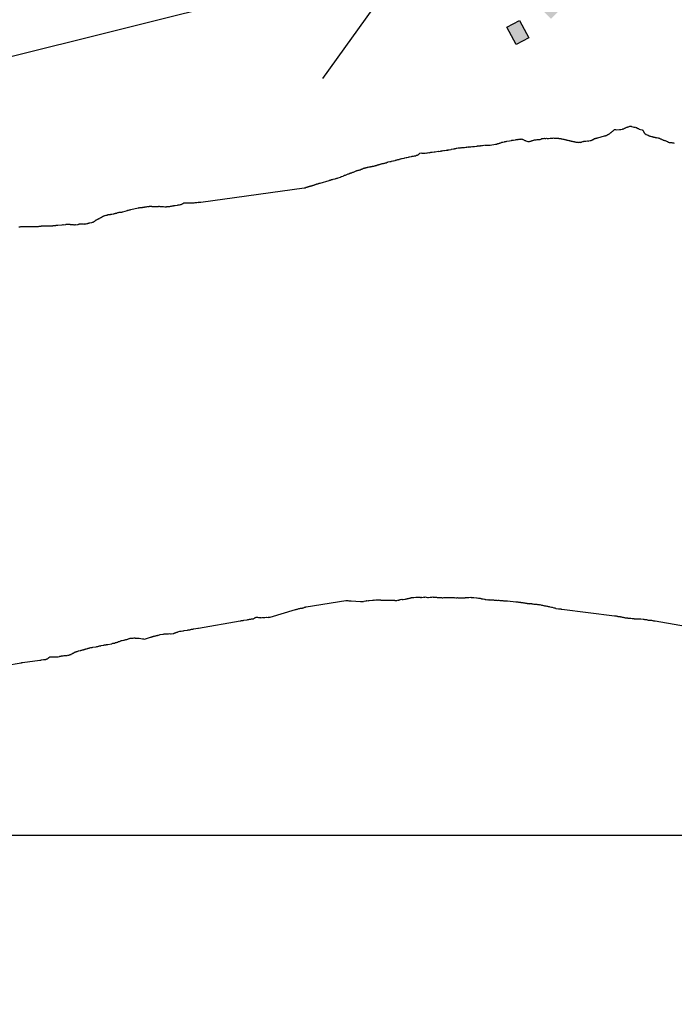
# Model space of a CAD drawing. Header units: feet. Extents: x 30669 to 99318, y 4696 to 26220.
# Tile 44 of 128: x 77687 to 79132, y 13453 to 15625. Entities that reach past the tile are written whole.
import ezdxf

# ---------------------------------------------------------------- set-up
doc = ezdxf.new("R2010")
doc.units = ezdxf.units.FT
doc.header["$LTSCALE"] = 600
doc.header["$MEASUREMENT"] = 0
doc.linetypes.add('DASHED', pattern=[0.75, 0.5, -0.25])
for name, color, linetype in [('ELB', 3, 'CONTINUOUS'), ('ELIST-H', 2, 'CONTINUOUS'), ('ELRGOV', 1, 'CONTINUOUS'), ('ELTWR', 2, 'CONTINUOUS'), ('ELYSU', 251, 'CONTINUOUS'), ('SSV', 4, 'CONTINUOUS')]:
    doc.layers.add(name, color=color, linetype=linetype)

msp = doc.modelspace()

# ---------------------------------------------------------------- hatches: boundary and pattern name
at = {"layer": 'ELIST-H'}
h = msp.add_hatch(color=256, dxfattribs=at)
h.paths.add_polyline_path([(83696.7, 17255.1), (83730.8, 17349.1), (83791.9, 17326.9), (83757.8, 17233)])
h.paths.add_polyline_path([(84073.6, 16863.4), (84151.3, 16833.1), (84167.6, 16875), (84175.8, 16871.7), (84179.8, 16881.9), (84172, 16884.9), (84185, 16918.1), (84168.1, 16924.7), (84162.4, 16910.2), (84130.1, 16922.8), (84133.3, 16931), (84127, 16933.5), (84124, 16925.9), (84095.7, 16937), (84090.7, 16924.3), (84101, 16920.3), (84090.3, 16892.7), (84085.7, 16894.5)])
h.paths.add_polyline_path([(83984.7, 16933.6), (83973.5, 16913.5), (83982.2, 16908.7), (83976.3, 16898), (83967.4, 16903), (83956.6, 16883.7), (83927.5, 16899.9), (83930.3, 16905), (83927.6, 16906.5), (83931.3, 16913.1), (83933.6, 16911.8), (83937.9, 16919.6), (83926, 16926.2), (83934.9, 16942.2), (83946.3, 16935.9), (83950.4, 16943.2), (83966.4, 16934.3), (83970.4, 16941.5)])
h.paths.add_polyline_path([(82949.1, 16852.7), (83028.9, 16763.1), (83054.8, 16786.2), (83077, 16761.2), (83051, 16738.1), (83082.2, 16703.1), (83051.8, 16676), (82991.6, 16743.7), (82981.6, 16734.8), (82968.9, 16749.1), (82978.9, 16758.1), (82918.7, 16825.6)])
h.paths.add_polyline_path([(82997.6, 16522.8), (83226.6, 16325.9), (83221.5, 16320), (83228.8, 16313.8), (83233.3, 16319.1), (83448.1, 16134.7), (83493.2, 16187.2), (83285.7, 16365.5), (83302.2, 16384.7), (83280, 16403.8), (83263.8, 16385), (83085.6, 16538.1), (83094.5, 16548.5), (83080.6, 16560.5), (83071.6, 16549.9), (83056.1, 16563.2), (83022.6, 16524.1), (83008.8, 16535.9)])
h.paths.add_polyline_path([(83294.6, 16547.1), (83298, 16565.1), (83313.6, 16562.2), (83310.2, 16544.1)])
h.paths.add_polyline_path([(83178, 16738.3), (83189.1, 16746.2), (83192.4, 16741.6), (83181.3, 16733.6)])
h.paths.add_polyline_path([(82077.7, 19506.8), (82137.4, 19565.6), (82144.7, 19558.1), (82085, 19499.4)])
h.paths.add_polyline_path([(75798.9, 16442.6), (75795.6, 16436.2), (75801.8, 16433.1), (75805, 16439.5)])
h.paths.add_polyline_path([(75980.8, 16375.2), (75976.9, 16369.8), (75983.2, 16365.2), (75987.2, 16370.6)])
h.paths.add_polyline_path([(75728.5, 16024.6), (75714.3, 16023.8), (75714.6, 16017.8), (75728.9, 16018.6)])
h.paths.add_polyline_path([(75609.6, 16163.4), (75618.8, 16158.7), (75615.2, 16151.8), (75606, 16156.5)])
h.paths.add_polyline_path([(75721.9, 16067.5), (75717.7, 16058.4), (75709.7, 16062.1), (75713.9, 16071.3)])
h.paths.add_polyline_path([(75819.9, 16164.1), (75815.6, 16155.6), (75823.9, 16151.4), (75828.2, 16160)])
h.paths.add_polyline_path([(75790.3, 16204.3), (75787.2, 16195.4), (75796.4, 16192.2), (75799.5, 16201.1)])
h.paths.add_polyline_path([(75798.5, 16386.8), (75793.3, 16378.4), (75785.9, 16382.9), (75791, 16391.3)])
h.paths.add_polyline_path([(75810.4, 16382.4), (75804.6, 16374.5), (75799.5, 16378.2), (75805.3, 16386.1)])
h.paths.add_polyline_path([(75919.7, 16317), (75915.4, 16309.9), (75923.4, 16305.2), (75927.6, 16312.3)])
h.paths.add_polyline_path([(75987.6, 16227.8), (75997.1, 16218.9), (75989.9, 16211.1), (75980.3, 16220)])
h.paths.add_polyline_path([(76004.9, 16396.1), (76000.7, 16387), (76009.5, 16382.9), (76013.8, 16392)])
h.paths.add_polyline_path([(75906.4, 16446.8), (75900, 16437.4), (75906.5, 16432.9), (75913, 16442.4)])
h.paths.add_polyline_path([(75843.4, 16468.1), (75839.1, 16459), (75846.2, 16455.7), (75850.4, 16464.8)])
h.paths.add_polyline_path([(75897.8, 16717.1), (75916.3, 16707), (75908.2, 16692.1), (75889.7, 16702.2)])
h.paths.add_polyline_path([(75971.6, 16646.5), (75994.2, 16635.4), (75985.3, 16617.5), (75962.8, 16628.6)])
h.paths.add_polyline_path([(75857, 16533.3), (75842, 16509.6), (75837.6, 16512.3), (75831.4, 16502.5), (75837.6, 16498.6), (75829.3, 16485.5), (75854.2, 16469.8), (75866.3, 16489), (75868.5, 16487.6), (75877.4, 16501.8), (75872.3, 16505), (75880.7, 16518.3)])
h.paths.add_polyline_path([(75909.8, 16415.5), (75932.3, 16404.9), (75931.1, 16402.4), (75944.3, 16396.2), (75945.2, 16398.2), (75958.9, 16391.8), (75971, 16417.4), (75953.8, 16425.5), (75956.8, 16431.9), (75941.5, 16439.2), (75939.1, 16434.2), (75922.3, 16442.1)])
h.paths.add_polyline_path([(76010.9, 16366.9), (76034, 16353.9), (76032.3, 16350.8), (76044.1, 16344.1), (76046.4, 16348.2), (76059.7, 16340.7), (76074.5, 16366.9), (76053.9, 16378.5), (76055.8, 16381.8), (76041.9, 16389.6), (76039.2, 16384.8), (76025.4, 16392.6)])
h.paths.add_polyline_path([(75855.1, 16334.1), (75880, 16320.2), (75878, 16316.4), (75886.2, 16311.8), (75888.7, 16316.3), (75903.5, 16308), (75918.2, 16334.4), (75900.8, 16344), (75903, 16348), (75886.5, 16357.2), (75883.5, 16351.8), (75869.3, 16359.7)])
h.paths.add_polyline_path([(75777.8, 16378.5), (75765, 16353.7), (75759.6, 16356.5), (75754.5, 16346.4), (75760.8, 16343.2), (75753.2, 16328.4), (75777.9, 16315.7), (75787.6, 16334.7), (75792, 16332.4), (75799, 16346), (75792.8, 16349.2), (75801.6, 16366.2)])
h.paths.add_polyline_path([(75828.1, 16135.2), (75850.8, 16123), (75848.8, 16119.2), (75858.5, 16113.9), (75861.3, 16119.1), (75875.2, 16111.7), (75888.1, 16135.7), (75870.1, 16145.4), (75872.4, 16149.6), (75856.9, 16157.9), (75854.3, 16153.1), (75841.4, 16160)])
h.paths.add_polyline_path([(75724, 16212.4), (75749.1, 16199.4), (75746.7, 16194.8), (75758.9, 16188.5), (75761.3, 16193.1), (75772.1, 16187.5), (75785, 16212.3), (75769.1, 16220.5), (75771.5, 16225.1), (75755.4, 16233.4), (75753.6, 16229.8), (75737.4, 16238.2)])
h.paths.add_polyline_path([(75651.1, 16088.2), (75676, 16074.8), (75673.9, 16070.9), (75682.6, 16066.2), (75684.7, 16070.3), (75700, 16062.1), (75713.6, 16087.4), (75694.9, 16097.4), (75697.2, 16101.7), (75682, 16109.8), (75679.2, 16104.5), (75664.2, 16112.6)])
h.paths.add_polyline_path([(75635, 16222.9), (75621.5, 16197.7), (75618, 16199.6), (75613.4, 16191.1), (75617.4, 16188.9), (75608.7, 16172.6), (75633.4, 16159.3), (75643.6, 16178.4), (75647.2, 16176.4), (75655.3, 16191.5), (75650.7, 16194), (75659.2, 16209.9)])
h.paths.add_polyline_path([(77272.8, 15234), (77220.5, 15230), (77221.1, 15221.8), (77187.2, 15219.2), (77186.5, 15228.7), (77186.1, 15228.6), (77184.7, 15246.7), (77133.1, 15242.7), (77129.4, 15289.3), (77154.6, 15291.3), (77155.5, 15280.8), (77160, 15281.2), (77159.2, 15291.9), (77186, 15294), (77186.7, 15285.1), (77209.4, 15286.9), (77208.7, 15295.8), (77236.5, 15298), (77237.8, 15281.8), (77241.5, 15282.1), (77240.1, 15299.5), (77267.5, 15301.7)])
h.paths.add_polyline_path([(77218.1, 15173.6), (77219.2, 15157.2), (77203.5, 15156.1), (77202.4, 15172.6)])
h.paths.add_polyline_path([(77181.8, 15217.9), (77168.5, 15216.5), (77169.6, 15206.8), (77182.9, 15208.2)])
h.paths.add_polyline_path([(77094.4, 15281.7), (77076.1, 15276.1), (77078, 15270), (77096.3, 15275.6)])
h.paths.add_polyline_path([(77132.5, 15336.8), (77119.4, 15334.2), (77121.2, 15324.7), (77134.3, 15327.3)])
h.paths.add_polyline_path([(77466.7, 15239.3), (77465.4, 15226.2), (77453.6, 15227.4), (77455, 15240.6)])
h.paths.add_polyline_path([(77487.8, 15244.8), (77486.9, 15230.9), (77498.2, 15230.1), (77499.2, 15244)])
h.paths.add_polyline_path([(78791, 15623.1), (78811.2, 15584.8), (78783, 15569.9), (78762.8, 15608.2)])
h.paths.add_polyline_path([(78850, 15678.8), (78881.4, 15648.4), (78860.5, 15626.8), (78829.1, 15657.2)])
h.paths.add_polyline_path([(80144.9, 15735.8), (80087.1, 15740.2), (80089.7, 15773.5), (80147.5, 15769.1)])
h.paths.add_polyline_path([(79289.3, 15704.8), (79230.1, 15705.4), (79230.4, 15738.2), (79289.6, 15737.6)])
h.paths.add_polyline_path([(79410.5, 15736.8), (79353.5, 15734.3), (79355, 15699.5), (79412, 15702)])
h.paths.add_polyline_path([(79471.9, 15707.3), (79528.9, 15709.8), (79527.4, 15744.1), (79470.4, 15741.6)])
h.paths.add_polyline_path([(80351.3, 15618.5), (80411.9, 15617.1), (80411, 15578.6), (80396.7, 15578.9), (80396.9, 15587.4), (80361.6, 15588.3), (80361.5, 15581), (80350.4, 15581.2)])
h.paths.add_polyline_path([(80473.9, 15707.9), (80520.2, 15711), (80519.6, 15721), (80534.1, 15722), (80531.9, 15754.4), (80519.6, 15753.6), (80519.9, 15749.2), (80472.7, 15746.1), (80472.2, 15753.3), (80457.2, 15752.3), (80459.3, 15721.5), (80472.9, 15722.5)])
h.paths.add_polyline_path([(80745, 15760.7), (80790.1, 15745), (80782.1, 15722.2), (80737.1, 15737.9)])
h.paths.add_polyline_path([(80870.4, 15169.4), (80885.3, 15158.3), (80880.9, 15152.3), (80865.9, 15163.4)])
h.paths.add_polyline_path([(80822, 15755.5), (80815.8, 15744.8), (80825.3, 15739.3), (80831.5, 15750.1)])
h.paths.add_polyline_path([(80961.3, 15725.9), (80976.6, 15722.9), (80973.6, 15707.6), (80958.3, 15710.6)])
h.paths.add_polyline_path([(80901.8, 15736.5), (80923.6, 15727.8), (80915.9, 15708.6), (80894.1, 15717.3)])
h.paths.add_polyline_path([(80817.9, 15736.7), (80860.3, 15722.8), (80851.8, 15697), (80809.4, 15710.9)])
h.paths.add_polyline_path([(80843.1, 15830.5), (80891.5, 15815), (80883.9, 15791.3), (80835.5, 15806.8)])
h.paths.add_polyline_path([(81768.4, 12300.8), (81759.8, 12283.9), (81776.4, 12275.5), (81784.9, 12292.4)])
h.paths.add_polyline_path([(81721.7, 12323.9), (81712.9, 12309.2), (81728.9, 12299.6), (81737.8, 12314.2)])
h.paths.add_polyline_path([(81681.3, 12423.5), (81675.5, 12406.9), (81689.7, 12401.9), (81695.5, 12418.5)])
h.paths.add_polyline_path([(81401.4, 12322.5), (81398.4, 12308.7), (81413.3, 12305.4), (81416.4, 12319.2)])
h.paths.add_polyline_path([(81364.9, 12331.2), (81363.8, 12318.5), (81376, 12317.4), (81377.2, 12330.1)])
h.paths.add_polyline_path([(81068.4, 12516.7), (81091.1, 12508.5), (81086.3, 12495.3), (81063.6, 12503.5)])
h.paths.add_polyline_path([(80859.5, 12562.8), (80853.1, 12551.8), (80862.1, 12546.6), (80868.5, 12557.6)])
h.paths.add_polyline_path([(80840.5, 12555), (80850.5, 12550.4), (80845.7, 12540.1), (80835.7, 12544.6)])
h.paths.add_polyline_path([(80786.8, 12623.8), (80826.7, 12608.6), (80818.9, 12588.2), (80779, 12603.3)])
h.paths.add_polyline_path([(82058.7, 12271), (82047.2, 12260.7), (82055.4, 12251.5), (82066.9, 12261.8)])
h.paths.add_polyline_path([(82110.8, 12249.3), (82099.8, 12243.2), (82103.7, 12236), (82114.8, 12242.1)])
h.paths.add_polyline_path([(87066.2, 14169.4), (87086.8, 14184), (87105.3, 14157.8), (87084.6, 14143.2)])
h.paths.add_polyline_path([(87057.9, 14246.9), (87083.4, 14210.8), (87058.8, 14193.1), (87033.2, 14229.5)])
h.paths.add_polyline_path([(87024.6, 14137.2), (87043.6, 14151.1), (87056.5, 14133.3), (87037.6, 14117.8)])
h.paths.add_polyline_path([(88106.7, 14854.9), (88156.6, 14822), (88137, 14792.2), (88087.1, 14825.1)])
h.paths.add_polyline_path([(87139.7, 14129.1), (87121.9, 14116.8), (87112.1, 14130.9), (87129.9, 14143.3)])
h.paths.add_polyline_path([(89580.6, 14220.3), (89507, 14197.1), (89513.7, 14176.1), (89587.2, 14199.2)])
h.paths.add_polyline_path([(89044.6, 14633.8), (89029.2, 14582.3), (88996.9, 14588.9), (89012.7, 14645.3)])
h.paths.add_polyline_path([(89171.9, 14659.1), (89219.4, 14624.6), (89197.3, 14595.9), (89150, 14630.7)])
h.paths.add_polyline_path([(87876.2, 15218.6), (87801.8, 15213.5), (87802.2, 15226.5), (87877, 15233.2)])
h.paths.add_polyline_path([(87009.6, 14152.5), (87035.8, 14170.7), (87042.5, 14161.1), (87016.3, 14142.9)])
h.paths.add_polyline_path([(89590.1, 14119.7), (89604.3, 14140.6), (89623.3, 14127.8), (89617.4, 14119.1), (89615.2, 14120.5), (89607, 14108.3)])
h.paths.add_polyline_path([(83334.5, 9767.6), (83336.9, 9757.2), (83345.9, 9759.3), (83343.5, 9769.7)])
h.paths.add_polyline_path([(83301.9, 9743.3), (83314.2, 9755.6), (83322.5, 9747.3), (83310.3, 9735)])
h.paths.add_polyline_path([(83161, 9794.7), (83156.9, 9780.5), (83169.2, 9777), (83173.2, 9791.3)])
h.paths.add_polyline_path([(83229.1, 9818), (83245.5, 9806.8), (83236.3, 9793.2), (83219.9, 9804.3)])

# ---------------------------------------------------------------- linework, layer by layer
at = {"layer": 'ELB', "linetype": 'Continuous'}
msp.add_3dface([(78791, 15623.1, -54.7), (78811.2, 15584.8, -54.7), (78783, 15569.9, -54.7), (78762.8, 15608.2, -54.7)], dxfattribs=at)
at = {"layer": 'ELRGOV', "linetype": 'Continuous'}
msp.add_line((77450.4, 15489.2), (78719.7, 15806.7), dxfattribs=at)
at = {"layer": 'ELTWR', "elevation": -54.7}
for points in [[(77685.8, 15168), (77688, 15168.3), (77688.9, 15168.2), (77689.7, 15168.6), (77690.6, 15168.5), (77692.8, 15168.8), (77694.5, 15168.5), (77695.6, 15168.7), (77696.1, 15168.7), (77697, 15168.6), (77698.1, 15168.8), (77699.9, 15168.5), (77700.6, 15168.9), (77703.2, 15168.4), (77704, 15168.8), (77706.6, 15168.4), (77707.7, 15168.5), (77708.6, 15168.4), (77720.6, 15168.8), (77721.5, 15168.7), (77722.6, 15168.8), (77723.5, 15168.7), (77724, 15168.8), (77724.9, 15168.6), (77725.4, 15168.7), (77726.3, 15168.5), (77726.8, 15168.6), (77727.7, 15168.5), (77728.3, 15168.6), (77729, 15169), (77730.7, 15169.2), (77731.2, 15169.3), (77734, 15169.7), (77734.9, 15169.6), (77735.6, 15170), (77736.7, 15170.1), (77737.6, 15170), (77738.4, 15170.4), (77739.3, 15170.2), (77740.4, 15170.4), (77741.2, 15170.3), (77755.5, 15170.5), (77756.7, 15170.6), (77757.5, 15170.5), (77758.1, 15170.6), (77758.9, 15170.4), (77760, 15170.6), (77760.9, 15170.4), (77761.7, 15170.8), (77762.8, 15171), (77764.2, 15170.9), (77766.4, 15171.3), (77767.3, 15171.1), (77768.1, 15171.5), (77768.9, 15171.4), (77770.6, 15171.6), (77771.4, 15171.5), (77780.2, 15172.8), (77781.1, 15172.7), (77782.8, 15172.9), (77783.6, 15172.8), (77788.6, 15173.5), (77789.4, 15173.4), (77790.2, 15173.8), (77791.3, 15173.9), (77792.2, 15173.8), (77793.3, 15174), (77794.2, 15173.8), (77795.3, 15174), (77796.4, 15174.1), (77797.5, 15173.8), (77798.1, 15173.8), (77798.7, 15173.4), (77799.6, 15173.2), (77800.1, 15173.3), (77801, 15173.2), (77801.6, 15173.2), (77802.7, 15172.9), (77803.5, 15173.3), (77804.7, 15172.9), (77806.4, 15172.6), (77807.2, 15173), (77808.1, 15172.8), (77809, 15172.7), (77810.6, 15172.9), (77811.5, 15172.8), (77815.3, 15173.4), (77816.2, 15173.2), (77817, 15173.6), (77818.1, 15173.8), (77818.9, 15174.2), (77819.4, 15174.3), (77819.6, 15174.6), (77821.3, 15174.8), (77822.2, 15174.7), (77823.3, 15174.9), (77824.7, 15174.8), (77826.4, 15174.5), (77827.5, 15174.7), (77830.1, 15174.2), (77830.7, 15174.3), (77832.3, 15174.6), (77833.2, 15174.4), (77834, 15174.8), (77836.2, 15175.1), (77837, 15175.5), (77838.1, 15175.7), (77838.8, 15176.1), (77839.9, 15176.3), (77840.7, 15176.7), (77841.6, 15176.5), (77842.4, 15176.9), (77846.2, 15177.5), (77847, 15177.9), (77848.1, 15178.1), (77848.9, 15178.5), (77849.4, 15178.6), (77849.7, 15178.9), (77850.5, 15179.3), (77851, 15179.4), (77851.5, 15180), (77852, 15180.1), (77852.3, 15180.4), (77853, 15180.8), (77853.3, 15181.1), (77854.1, 15181.5), (77854.5, 15182.2), (77855.3, 15182.6), (77855.9, 15182.6), (77856.3, 15183.3), (77856.9, 15183.4), (77859.2, 15184.6), (77860, 15185), (77860.6, 15185), (77861.3, 15185.4), (77861.6, 15185.8), (77862.4, 15186.2), (77862.9, 15186.2), (77863.7, 15186.6), (77863.9, 15187), (77865.5, 15187.8), (77866, 15187.9), (77866.5, 15188.5), (77867.1, 15188.6), (77867.3, 15188.9), (77868.1, 15189.3), (77868.6, 15189.4), (77869.1, 15190), (77869.9, 15190.4), (77870.4, 15190.5), (77871.2, 15190.9), (77871.7, 15191.5), (77872.5, 15191.4), (77873, 15192), (77873.8, 15192.4), (77874.3, 15192.5), (77875.1, 15192.9), (77875.7, 15193), (77876.5, 15192.8), (77878.1, 15193.6), (77878.7, 15193.7), (77880.3, 15194), (77881.1, 15194.4), (77882.2, 15194.5), (77883, 15194.9), (77884.1, 15195.1), (77884.9, 15195), (77885.7, 15195.4), (77887.4, 15195.6), (77888.2, 15195.5), (77889, 15195.9), (77889.9, 15195.7), (77890.7, 15196.1), (77894, 15196.6), (77894.8, 15197), (77895.6, 15196.9), (77896.4, 15197.3), (77898.1, 15197.5), (77898.8, 15197.9), (77899.4, 15198), (77900.2, 15198.4), (77901, 15198.2), (77901.6, 15198.3), (77902.4, 15198.7), (77902.6, 15199), (77904.3, 15199.3), (77905, 15199.7), (77905.3, 15200), (77906.9, 15200.3), (77907.8, 15200.1), (77908.6, 15200.5), (77909.4, 15200.4), (77911.1, 15200.6), (77912, 15200.5), (77913.1, 15200.6), (77913.3, 15201), (77913.6, 15200.7), (77913.8, 15201), (77914.2, 15200.8), (77914.4, 15201.1), (77914.7, 15200.9), (77914.9, 15201.2), (77925.5, 15204.2), (77925.7, 15204.5), (77926.8, 15204.7), (77927.3, 15204.8), (77930.1, 15205.2), (77930.9, 15205.6), (77931.7, 15205.5), (77932.5, 15205.9), (77933.1, 15205.9), (77933.1, 15205.9), (77949, 15210.3), (77950.4, 15210.3), (77951.5, 15210.4), (77952.4, 15210.3), (77953.2, 15210.7), (77953.7, 15210.8), (77954, 15210.5), (77957.3, 15211), (77958.2, 15210.9), (77959, 15211.3), (77959.5, 15211.4), (77960.4, 15211.2), (77962.6, 15211.6), (77962.8, 15211.9), (77963.2, 15211.6), (77964.3, 15211.8), (77964.5, 15212.1), (77965, 15212.2), (77965.4, 15212), (77965.9, 15212.1), (77966.5, 15212.1), (77967.2, 15212.5), (77967.8, 15212.6), (77968.7, 15212.5), (77969.5, 15212.9), (77970.3, 15212.7), (77972.5, 15213.1), (77973.4, 15212.9), (77974.2, 15213.3), (77975.8, 15213.6), (77976.7, 15213.4), (77977.2, 15213.5), (77978.1, 15213.4), (77978.7, 15213.4), (77979, 15213.2), (77980.7, 15212.9), (77981.8, 15213.1), (77982.7, 15212.9), (77983.8, 15213.1), (77985, 15212.7), (77986.1, 15212.9), (77987.5, 15212.8), (77988.6, 15213), (77989.4, 15212.8), (77990.5, 15213), (77991.7, 15212.6), (77992.8, 15212.8), (77993.9, 15213), (77994.7, 15213.4), (77995.3, 15213.4), (77997, 15213.1), (77999.8, 15213), (78001.6, 15212.7), (78003.2, 15213), (78004.9, 15212.7), (78007.8, 15212.5), (78009.7, 15212.5), (78011.2, 15212.5), (78012.3, 15212.6), (78013.7, 15212.6), (78014.8, 15212.7), (78015.6, 15212.6), (78018.9, 15213.1), (78020.3, 15213.6), (78021.4, 15213.8), (78022.8, 15213.7), (78024.1, 15214.2), (78025.2, 15214.3), (78026.7, 15214.3), (78028, 15214.8), (78029.1, 15214.9), (78030.5, 15214.9), (78036, 15215.7), (78037.3, 15216.2), (78038.4, 15216.4), (78039.9, 15216.3), (78042.5, 15217.3), (78043.6, 15217.4), (78045, 15217.9), (78045.7, 15218.3), (78046.8, 15219), (78047.8, 15219.7), (78050.1, 15220.9), (78050.7, 15221), (78053.5, 15220.9), (78057.4, 15220.9), (78059.7, 15220.7), (78064.8, 15220.9), (78067, 15220.7), (78069.2, 15221), (78071.2, 15221.1), (78072.9, 15221.3), (78075.1, 15221.6), (78075.9, 15221.5), (78077.6, 15221.7), (78078.4, 15221.6), (78081.7, 15222.1), (78082.6, 15222), (78083.7, 15222.1), (78085.1, 15222.1), (78086.2, 15222.2), (78087.6, 15222.2), (78315.6, 15253.8), (78316.9, 15254.2), (78318, 15254.4), (78318.8, 15254.8), (78320.1, 15255.3), (78322.3, 15255.6), (78323.1, 15256), (78324.4, 15256.5), (78325.2, 15256.9), (78326.3, 15257.1), (78327.1, 15257.5), (78329.3, 15257.8), (78330.1, 15258.2), (78331.2, 15258.4), (78332.3, 15258.6), (78333.1, 15259), (78334.4, 15259.4), (78335.5, 15259.6), (78336.3, 15260), (78337.4, 15260.2), (78338.2, 15260.6), (78339.5, 15261.1), (78340.1, 15261.1), (78341.6, 15262), (78342.7, 15262.1), (78343.7, 15262.8), (78344.8, 15263), (78345.9, 15263.2), (78346.7, 15263.6), (78347.8, 15263.7), (78348.6, 15264.1), (78349.2, 15264.2), (78349.4, 15264.5), (78349.7, 15264.3), (78349.9, 15264.6), (78350.5, 15264.7), (78370.7, 15270.3), (78371, 15270.6), (78372.6, 15270.9), (78373.4, 15271.3), (78373.6, 15271.6), (78374.7, 15271.8), (78375.5, 15272.2), (78377.7, 15272.5), (78379.1, 15273), (78383.5, 15273.7), (78385, 15274.5), (78386.1, 15274.6), (78387.5, 15275.1), (78388.8, 15275.6), (78390.4, 15275.9), (78395.8, 15277.8), (78396.6, 15278.2), (78397.9, 15278.7), (78398.7, 15279.1), (78401.3, 15280), (78402.1, 15280.4), (78403.5, 15280.9), (78404.5, 15281.7), (78406.1, 15281.9), (78406.9, 15282.3), (78408, 15282.5), (78412.7, 15284.9), (78413.8, 15285), (78416.2, 15286.2), (78416.7, 15286.3), (78417.5, 15286.7), (78418.6, 15286.9), (78419.4, 15287.3), (78420.5, 15287.5), (78421.5, 15288.2), (78422.6, 15288.4), (78423.4, 15288.8), (78424.5, 15288.9), (78426, 15289.7), (78427.4, 15290.2), (78428.9, 15291), (78430, 15291.2), (78430.8, 15291.6), (78431.6, 15292), (78433.3, 15292.2), (78434.8, 15293), (78436.5, 15293.3), (78438.1, 15294.1), (78438.9, 15293.9), (78441.3, 15295.1), (78442.4, 15295.3), (78443.1, 15295.7), (78444.8, 15296), (78445.6, 15296.4), (78446.6, 15297.1), (78447.7, 15297.2), (78448.5, 15297.6), (78449.6, 15297.8), (78450.4, 15298.2), (78451.5, 15298.4), (78452.3, 15298.8), (78454.5, 15299.1), (78455.2, 15299.5), (78456.3, 15299.7), (78456.9, 15299.8), (78459.1, 15300.1), (78459.9, 15300.5), (78461, 15300.7), (78461.8, 15300.5), (78462.6, 15300.9), (78463.7, 15301.1), (78464.6, 15300.9), (78465.7, 15301.1), (78466.5, 15301.5), (78467.6, 15301.7), (78468.4, 15302.1), (78469.5, 15302.2), (78470.8, 15302.7), (78471.9, 15302.9), (78473, 15303.1), (78473.8, 15303.5), (78474.9, 15303.6), (78475.7, 15304), (78476.8, 15304.2), (78477.5, 15304.6), (78479.7, 15304.9), (78480.5, 15305.3), (78481.6, 15305.5), (78483, 15306), (78483.7, 15306.4), (78485.1, 15306.9), (78486.2, 15307), (78487.5, 15307.5), (78490.3, 15307.9), (78491.6, 15308.4), (78493.2, 15308.7), (78494.6, 15309.2), (78496.2, 15309.4), (78498.9, 15310.4), (78500, 15310.5), (78501, 15311.3), (78504.3, 15311.8), (78505.1, 15312.2), (78506.2, 15312.3), (78507.3, 15312.5), (78508.1, 15312.9), (78511.4, 15313.4), (78512.2, 15313.8), (78516, 15314.4), (78516.8, 15314.8), (78517.9, 15315), (78518.7, 15315.4), (78519.8, 15315.5), (78520.9, 15315.7), (78522.2, 15316.2), (78523.3, 15316.3), (78524.1, 15316.7), (78525.2, 15316.9), (78526, 15317.3), (78528.2, 15317.7), (78529, 15318.1), (78531.2, 15318.4), (78531.9, 15318.8), (78535.2, 15319.3), (78536, 15319.7), (78537.4, 15320.2), (78540.7, 15320.7), (78542, 15321.2), (78545.8, 15321.7), (78547.2, 15322.2), (78548, 15322.6), (78552.4, 15323.3), (78554, 15323.6), (78555.1, 15323.7), (78556.5, 15323.7), (78559.2, 15324.6), (78560.8, 15324.9), (78563.5, 15325.8), (78564.6, 15326), (78565.4, 15326.4), (78566.7, 15326.9), (78567.2, 15327.5), (78568, 15327.9), (78568.4, 15328.6), (78569, 15328.7), (78569.5, 15329.3), (78569.9, 15329.9), (78570.5, 15330), (78570.9, 15330.6), (78573.1, 15331), (78574.9, 15330.7), (78580.8, 15330.7), (78582.5, 15330.4), (78583.9, 15330.9), (78585.3, 15330.8), (78587.5, 15331.2), (78590.8, 15331.7), (78591.6, 15331.5), (78593.8, 15331.9), (78595.2, 15332.4), (78597.4, 15332.7), (78598.2, 15332.5), (78602.6, 15333.2), (78603.5, 15333.1), (78604.8, 15333.5), (78611.4, 15334.6), (78612.9, 15334.5), (78616.2, 15335), (78616.9, 15335.4), (78617.8, 15335.2), (78618.9, 15335.4), (78619.7, 15335.8), (78621.9, 15336.1), (78622.8, 15336), (78623.5, 15336.4), (78624.4, 15336.2), (78625.2, 15336.6), (78629, 15337.2), (78629.9, 15337.1), (78630.7, 15337.5), (78631.2, 15337.6), (78632.1, 15337.4), (78632.7, 15337.5), (78633.4, 15337.9), (78634, 15338), (78634.9, 15337.8), (78635.6, 15338.2), (78640, 15338.9), (78640.8, 15339.3), (78644.7, 15339.9), (78644.9, 15340.2), (78645.8, 15340.1), (78646.9, 15340.2), (78647.7, 15340.6), (78649.3, 15340.9), (78649.9, 15341), (78651.5, 15341.2), (78652.3, 15341.6), (78655.6, 15342.1), (78656.5, 15342), (78657.2, 15342.4), (78658.3, 15342.5), (78659.2, 15342.4), (78660.3, 15342.6), (78661.4, 15342.7), (78662.3, 15342.6), (78663.9, 15342.8), (78664.8, 15342.7), (78668.7, 15343.3), (78669.5, 15343.1), (78672.3, 15343.5), (78673.1, 15343.9), (78673.6, 15344), (78674.5, 15343.9), (78675.3, 15344.3), (78677, 15344), (78677.8, 15344.4), (78678.6, 15344.2), (78679.7, 15344.4), (78680.6, 15344.2), (78681.4, 15344.6), (78682.5, 15344.8), (78683.4, 15344.7), (78685, 15344.9), (78685.9, 15344.8), (78687, 15344.9), (78687.8, 15344.8), (78688.6, 15345.2), (78689.5, 15345), (78690, 15345.1), (78690.8, 15345.5), (78691.7, 15345.4), (78696.1, 15346), (78697.2, 15346.2), (78698, 15346.6), (78698.8, 15346.5), (78699.4, 15346.5), (78700.3, 15346.4), (78701, 15346.8), (78701.9, 15346.6), (78703, 15346.8), (78703.9, 15346.7), (78704.7, 15347.1), (78705.5, 15346.9), (78707.7, 15347.2), (78708.8, 15347.4), (78711.6, 15347.8), (78712.4, 15347.7), (78713.5, 15347.8), (78714.4, 15347.7), (78715.2, 15348.1), (78716.3, 15348.3), (78717.2, 15348.1), (78718.6, 15348), (78720.8, 15348.4), (78722, 15348), (78723.1, 15348.2), (78724.2, 15348.3), (78725.3, 15348.5), (78726.1, 15348.4), (78737.7, 15350.1), (78740.4, 15350.5), (78741.2, 15350.9), (78742.3, 15351.1), (78743.1, 15351.5), (78744.8, 15351.8), (78746.3, 15352.6), (78747.4, 15352.7), (78748.2, 15353.1), (78749.5, 15353.6), (78750.6, 15353.8), (78751.7, 15354.5), (78752.8, 15354.7), (78754.1, 15355.1), (78757.4, 15355.6), (78758.2, 15356), (78761.5, 15356.5), (78762.8, 15357), (78768.3, 15357.9), (78772.7, 15358.5), (78773.5, 15358.9), (78774.6, 15359.1), (78776, 15359), (78777.3, 15359.5), (78781.7, 15360.2), (78783.1, 15360.7), (78784.5, 15360.6), (78785.6, 15360.8), (78786.7, 15361), (78787.8, 15361.1), (78789, 15360.7), (78789.8, 15361.1), (78792.5, 15361.6), (78793.4, 15361.4), (78794.2, 15361.8), (78795.3, 15361.4), (78797.1, 15361.1), (78798.3, 15360.7), (78799.1, 15360.6), (78800.1, 15359.9), (78801.3, 15359.5), (78802.8, 15358.3), (78803.7, 15358.2), (78804.7, 15357.5), (78807, 15356.7), (78808.8, 15356.4), (78810.2, 15356.4), (78811.3, 15356.5), (78812.7, 15356.5), (78814.4, 15356.7), (78815.1, 15357.1), (78816, 15357), (78816.8, 15357.4), (78817.9, 15357.5), (78818.9, 15358.3), (78820, 15358.4), (78821.3, 15358.9), (78822.4, 15359.1), (78823.5, 15359.8), (78824.9, 15359.7), (78825.7, 15360.1), (78827.1, 15360.1), (78829.3, 15360.4), (78830.7, 15360.3), (78831.8, 15360.5), (78832.9, 15360.7), (78834, 15360.8), (78835.4, 15360.8), (78836, 15360.9), (78837.5, 15361.7), (78838.1, 15361.7), (78839.6, 15362.5), (78840.7, 15362.7), (78842.1, 15363.2), (78843.5, 15363.1), (78845.7, 15363.5), (78846.9, 15363.1), (78848, 15363.2), (78848.8, 15363.1), (78849.9, 15363.3), (78851.4, 15363.2), (78852.2, 15363), (78853.3, 15363.2), (78854.7, 15363.2), (78858, 15363.7), (78859.5, 15363.6), (78861.7, 15363.9), (78862.5, 15363.8), (78863.6, 15363.9), (78864.5, 15363.8), (78865.6, 15364), (78867, 15363.9), (78867.9, 15363.7), (78870.7, 15363.6), (78871.8, 15363.8), (78873, 15363.4), (78874.1, 15363.6), (78875, 15363.4), (78876.4, 15363.4), (78877.2, 15363.2), (78878.4, 15362.8), (78879.5, 15363), (78880.4, 15362.8), (78881.6, 15362.5), (78882.8, 15362.1), (78883.9, 15362.2), (78886.2, 15361.5), (78887.7, 15361.4), (78888.5, 15361.3), (78889.7, 15360.9), (78891.2, 15360.3), (78892.6, 15360.2), (78894.1, 15359.6), (78895.3, 15359.2), (78897, 15358.9), (78899.4, 15358.1), (78900.8, 15358.1), (78902, 15357.7), (78903.7, 15357.4), (78904.9, 15357), (78906.7, 15356.7), (78908.1, 15356.6), (78909.3, 15356.3), (78911, 15356), (78912.2, 15355.6), (78913.6, 15355.5), (78914.8, 15355.1), (78916.2, 15355.1), (78917.4, 15354.7), (78918.8, 15354.6), (78919.7, 15354.5), (78920.5, 15354.3), (78922.7, 15354.6), (78923.6, 15354.5), (78925, 15354.4), (78925.8, 15354.8), (78926.7, 15354.7), (78927.5, 15355.1), (78928.6, 15355.3), (78930.1, 15356.1), (78930.7, 15356.1), (78931.5, 15356.5), (78932, 15356.6), (78932.8, 15357), (78934.2, 15357), (78937, 15356.8), (78940.9, 15357.4), (78942.3, 15357.3), (78943.6, 15357.8), (78946.4, 15358.3), (78947.3, 15358.1), (78948, 15358.5), (78949.1, 15358.7), (78949.4, 15359), (78950.2, 15359.4), (78950.7, 15359.5), (78950.9, 15359.8), (78951.5, 15359.9), (78952.3, 15360.3), (78952.7, 15360.9), (78953.3, 15361), (78956.4, 15362.6), (78957, 15362.7), (78957.8, 15363.1), (78958.6, 15362.9), (78959.4, 15363.3), (78960.5, 15363.5), (78961.1, 15363.6), (78961.8, 15364), (78962.9, 15364.1), (78963.2, 15364.5), (78963.5, 15364.2), (78978.6, 15368.8), (78978.8, 15369.1), (78979.1, 15368.9), (78980, 15368.7), (78980.5, 15368.8), (78980.8, 15369.1), (78981.3, 15369.2), (78981.5, 15369.5), (78981.9, 15369.3), (78982.1, 15369.6), (78982.6, 15369.7), (78982.9, 15370), (78983.4, 15370.1), (78983.7, 15370.4), (78984.2, 15370.5), (78985, 15370.9), (78985.5, 15371.5), (78986.2, 15371.9), (78987.6, 15372.4), (78989.1, 15373.2), (78989.6, 15373.8), (78989.8, 15374.2), (78990.4, 15374.2), (78990.9, 15374.9), (78991.6, 15375.3), (78992.3, 15376.2), (78992.9, 15376.3), (78993.4, 15376.9), (78993.9, 15377), (78994.6, 15378), (78995.4, 15378.4), (78995.6, 15378.7), (78996.1, 15379.3), (78996.6, 15379.4), (78997.1, 15380), (78997.9, 15380.4), (78998.6, 15381.4), (78999.1, 15381.5), (78999.6, 15382.1), (79000.4, 15382.5), (79001.3, 15382.4), (79002.4, 15382.5), (79004.1, 15382.2), (79011.6, 15382.5), (79014.4, 15383), (79018.2, 15383.5), (79019, 15383.9), (79020.1, 15384.1), (79020.4, 15384.4), (79020.9, 15384.5), (79021.1, 15384.8), (79021.9, 15385.2), (79023, 15385.4), (79024, 15386.1), (79025.1, 15386.3), (79026.2, 15387), (79027.5, 15387.5), (79028.3, 15387.9), (79029.1, 15387.7), (79029.6, 15388.4), (79030.7, 15388.5), (79030.9, 15388.9), (79032.6, 15389.1), (79034.2, 15389.9), (79035.3, 15390.1), (79035.6, 15389.8), (79035.8, 15390.2), (79036.1, 15389.9), (79036.7, 15390), (79037, 15389.8), (79037.9, 15389.6), (79038.2, 15389.4), (79040.8, 15388.9), (79043.1, 15388.2), (79044.6, 15388.1), (79046.3, 15387.8), (79046.9, 15387.3), (79047.2, 15387.7), (79047.5, 15387.4), (79048.8, 15386.5), (79049, 15386.8), (79050.9, 15385.4), (79051.1, 15385.7), (79052.1, 15385), (79053.3, 15384.7), (79055.1, 15383.8), (79057.4, 15383), (79061.5, 15382), (79062.8, 15381), (79062.9, 15380.5), (79063.5, 15380), (79063.3, 15379.7), (79063.9, 15379.2), (79064, 15378.7), (79064.6, 15378.2), (79064.7, 15377.7), (79065.1, 15376.9), (79065.4, 15376.7), (79065.5, 15376.1), (79066.2, 15375.6), (79066.2, 15375.1), (79066.9, 15374.6), (79067, 15374.1), (79069.2, 15372.4), (79069.8, 15372), (79070.5, 15371.5), (79072.8, 15370.7), (79073.8, 15370), (79074.6, 15369.9), (79075.6, 15369.2), (79076.5, 15369), (79077.6, 15368.7), (79078.3, 15368.2), (79079.5, 15367.8), (79082.1, 15367.4), (79082.9, 15367.2), (79083.2, 15367), (79084.1, 15366.8), (79084.7, 15366.4), (79085.6, 15366.2), (79086.8, 15365.8), (79087.7, 15365.7), (79089.1, 15365.6), (79090.3, 15365.2), (79091.1, 15365.1), (79092.3, 15364.7), (79093.4, 15364.9), (79095.8, 15364.1), (79096.9, 15364.3), (79098.1, 15363.9), (79098.9, 15363.7), (79099.6, 15363.3), (79100.1, 15363.4), (79101.4, 15362.4), (79102.3, 15362.3), (79103.8, 15361.1), (79104.7, 15361), (79105.7, 15360.3), (79107.4, 15360), (79108, 15359.5), (79109.2, 15359.1), (79110.4, 15358.7), (79111.9, 15358.1), (79115.4, 15357), (79116.4, 15356.3), (79117.6, 15355.9), (79119.5, 15354.5), (79120.7, 15354.1), (79121, 15353.9), (79121.5, 15354), (79121.8, 15353.7), (79122.1, 15354), (79122.4, 15353.8), (79122.6, 15354.1), (79124.3, 15354.4), (79124.6, 15354.1), (79125.5, 15354), (79126.6, 15354.2), (79128.4, 15353.3), (79130.7, 15353.1), (79132.4, 15352.8)], [(77656.1, 14200.7), (77690.7, 14206.5), (77691.2, 14206.6), (77691.5, 14206.9), (77691.8, 14206.7), (77692, 14207), (77693.1, 14207.2), (77693.4, 14207), (77693.7, 14207.3), (77731.8, 14212), (77732.9, 14212.1), (77733.7, 14212.5), (77734.5, 14212.4), (77735.3, 14212.8), (77739.7, 14213.4), (77741.1, 14213.4), (77745, 14214), (77745.8, 14214.4), (77746.9, 14214.5), (77747.7, 14214.9), (77748.2, 14215), (77749, 14215.4), (77749.5, 14216.1), (77749.8, 14215.8), (77750.9, 14217.4), (77751.5, 14217.5), (77752.2, 14218.4), (77752.7, 14218.5), (77753.2, 14219.2), (77754, 14219.6), (77755.4, 14219.5), (77757.4, 14219.5), (77759.9, 14219.6), (77762.7, 14219.5), (77766.1, 14219.4), (77768.6, 14219.5), (77770.8, 14219.9), (77772.2, 14219.8), (77775.5, 14220.3), (77776.3, 14220.7), (77777.7, 14221.2), (77778.8, 14221.4), (77779.9, 14221.5), (77781.5, 14221.8), (77782.4, 14221.6), (77783.2, 14222), (77785.4, 14222.4), (77786.2, 14222.2), (77786.8, 14222.3), (77787.6, 14222.2), (77788.4, 14222.6), (77788.7, 14222.3), (77789.3, 14222.4), (77789.6, 14222.2), (77790.2, 14222.3), (77792.4, 14222.6), (77793.1, 14223), (77794, 14222.8), (77794.8, 14223.2), (77795.7, 14223.1), (77797.2, 14223.9), (77797.8, 14224), (77798.6, 14224.4), (77800.2, 14224.6), (77801, 14225), (77801.2, 14225.3), (77802.8, 14226.1), (77803.3, 14226.2), (77804.1, 14226.6), (77804.4, 14226.9), (77805.1, 14227.4), (77805.7, 14227.4), (77805.9, 14227.8), (77807.5, 14228.6), (77807.7, 14228.9), (77808.7, 14229.6), (77809.8, 14229.8), (77810.9, 14230.5), (77812, 14230.6), (77813, 14231.4), (77814.1, 14231.5), (77815.6, 14232.3), (77817.3, 14232.6), (77818.1, 14233), (77820.7, 14233.9), (77822.2, 14233.9), (77823.5, 14234.4), (77824.6, 14234.5), (77825.9, 14235), (77828.1, 14235.4), (77828.9, 14235.8), (77830.6, 14236), (77831.3, 14236.4), (77832.4, 14236.6), (77833.2, 14237), (77834.6, 14237.5), (77836.8, 14237.8), (77838.1, 14238.3), (77838.9, 14238.7), (77841.1, 14239), (77841.9, 14239.4), (77843, 14239.6), (77843.7, 14240), (77844.6, 14239.8), (77845.4, 14240.2), (77846.3, 14240.1), (77847.4, 14240.3), (77848.7, 14240.7), (77856.4, 14241.9), (77857.7, 14242.4), (77858.8, 14242.6), (77859.9, 14242.7), (77861.3, 14243.2), (77862.4, 14243.4), (77863.7, 14243.9), (77865.9, 14244.2), (77866.8, 14244), (77867.6, 14244.4), (77871.4, 14245), (77872.2, 14245.4), (77873.3, 14245.6), (77874.4, 14245.8), (77875.7, 14246.3), (77876.8, 14246.4), (77878.2, 14246.4), (77879.3, 14246.5), (77880.8, 14246.5), (77882.1, 14246.9), (77889.8, 14248.1), (77890.6, 14248.5), (77891.9, 14249), (77893.2, 14249.5), (77897.1, 14250.1), (77898.7, 14250.9), (77899.8, 14251), (77900.5, 14251.4), (77901.4, 14251.3), (77902.4, 14252), (77904.1, 14252.3), (77904.9, 14252.7), (77905.6, 14253.1), (77906.4, 14253.5), (77908.1, 14253.7), (77908.9, 14254.1), (77910.2, 14254.6), (77911, 14255), (77912.3, 14255.5), (77913.7, 14255.4), (77916.4, 14256.4), (77918, 14256.6), (77919.4, 14257.1), (77920.5, 14257.3), (77921.8, 14257.8), (77922.9, 14257.9), (77924, 14258.1), (77925.3, 14258.6), (77926.4, 14258.8), (77929.1, 14259.7), (77930.2, 14259.9), (77931.5, 14260.4), (77935.4, 14261), (77938.2, 14260.8), (77940.4, 14261.2), (77941.5, 14261.3), (77942.7, 14261), (77943.8, 14261.1), (77948.1, 14260.9), (77949.8, 14260.6), (77951.2, 14260.6), (77958.2, 14259.4), (77961, 14259.2), (77962.7, 14258.9), (77976.5, 14263), (77977.6, 14263.2), (77978.6, 14263.9), (77980, 14263.8), (77980.8, 14264.2), (77982.2, 14264.2), (77983.2, 14264.9), (77985.4, 14265.2), (77986.7, 14265.7), (77987.8, 14265.9), (77989.2, 14266.3), (77990.3, 14266.5), (77991.6, 14267), (77992.7, 14267.2), (77994, 14267.6), (77996.2, 14268), (77997.6, 14268.5), (78003.6, 14269.4), (78005, 14269.9), (78006.1, 14270), (78007.5, 14270), (78008.6, 14270.1), (78010, 14270.1), (78011.1, 14270.2), (78013.3, 14270.6), (78014.2, 14270.4), (78015.6, 14270.4), (78018.3, 14270.8), (78020.1, 14270.5), (78021.5, 14270.4), (78025.9, 14271.1), (78026.7, 14270.9), (78027.5, 14271.3), (78028.6, 14271.5), (78029.4, 14271.9), (78030.2, 14272.3), (78031.3, 14272.5), (78032.1, 14272.9), (78033.2, 14273), (78034.7, 14273.8), (78035.8, 14274), (78036.9, 14274.7), (78038.4, 14275.5), (78041.2, 14276), (78042.5, 14276.4), (78043.9, 14276.4), (78047.8, 14277), (78049.2, 14276.9), (78050.5, 14277.4), (78058.2, 14278.5), (78059.6, 14279), (78061, 14279), (78062.1, 14279.1), (78063.2, 14279.3), (78064.5, 14279.8), (78065.6, 14280), (78067, 14280.4), (78068.4, 14280.4), (78069.7, 14280.9), (78070.8, 14281), (78072.1, 14281.5), (78080.4, 14282.8), (78081.8, 14282.7), (78174.4, 14299.1), (78175.9, 14299), (78177.2, 14299.5), (78181, 14300.1), (78182.4, 14300.5), (78189, 14301.5), (78189.8, 14301.4), (78190.9, 14301.6), (78192, 14301.7), (78193.1, 14301.9), (78194.5, 14302.4), (78197.8, 14302.9), (78199.1, 14303.4), (78200.5, 14303.3), (78203.3, 14303.7), (78204.1, 14304.1), (78204.6, 14304.2), (78205.4, 14304.6), (78205.6, 14304.9), (78206.4, 14305.3), (78206.9, 14306), (78207.4, 14306), (78208.2, 14306.4), (78208.8, 14306.5), (78209.5, 14306.9), (78210.6, 14307.1), (78212.4, 14306.8), (78214.7, 14306), (78218.7, 14306.1), (78219.9, 14305.7), (78222.1, 14306), (78222.9, 14305.9), (78223.7, 14306.3), (78224.8, 14306.4), (78225.7, 14306.3), (78227.9, 14306.6), (78228.7, 14306.5), (78232.1, 14307), (78232.9, 14306.8), (78235.8, 14306.7), (78236.9, 14306.9), (78238.3, 14306.8), (78240.5, 14307.1), (78296.2, 14323.8), (78296.7, 14323.9), (78297.5, 14324.3), (78299.2, 14324.5), (78300, 14324.9), (78300.8, 14324.8), (78301.8, 14325.5), (78302.4, 14325.6), (78303.2, 14326), (78304, 14325.8), (78304.8, 14326.2), (78307, 14326.6), (78307.8, 14327), (78308.7, 14326.8), (78311.4, 14327.2), (78312.2, 14327.6), (78313.9, 14327.9), (78315.4, 14328.7), (78316, 14328.8), (78316.8, 14329.2), (78318.4, 14329.4), (78319.2, 14329.8), (78319.7, 14329.9), (78407.4, 14344.1), (78410.8, 14343.5), (78411.9, 14343.7), (78413.7, 14343.4), (78414, 14343.1), (78414.8, 14343), (78415.9, 14343.1), (78416.3, 14342.9), (78417.4, 14343.1), (78417.9, 14343.2), (78418.2, 14342.9), (78418.5, 14343.2), (78418.8, 14343), (78439.6, 14341.4), (78442.3, 14341.8), (78443.2, 14341.7), (78444.3, 14341.8), (78444.8, 14341.9), (78445.2, 14341.7), (78446.3, 14341.8), (78446.5, 14342.2), (78446.8, 14341.9), (78447.4, 14342), (78447.6, 14342.3), (78447.9, 14342.1), (78448.1, 14342.4), (78451.4, 14342.9), (78452.8, 14343.4), (78453.9, 14343.6), (78456.7, 14343.4), (78457.8, 14343.6), (78459.2, 14343.5), (78466.4, 14344.6), (78466.9, 14344.7), (78467.5, 14344.8), (78468.3, 14344.6), (78469.1, 14345), (78470, 14344.9), (78473.3, 14345.4), (78473.6, 14345.2), (78475.3, 14345.4), (78476.4, 14345.6), (78477.2, 14345.4), (78478.6, 14345.4), (78479.7, 14345.5), (78480.6, 14345.4), (78481.7, 14345.6), (78482.6, 14345.4), (78483.1, 14345.5), (78483.4, 14345.3), (78484, 14345.3), (78484.6, 14344.9), (78486.4, 14344.6), (78487.5, 14344.7), (78488.7, 14344.4), (78489.8, 14344.5), (78491.2, 14344.5), (78493.4, 14344.8), (78494.2, 14344.7), (78494.8, 14344.7), (78495.7, 14344.6), (78496.8, 14344.8), (78497.1, 14344.5), (78498.2, 14344.7), (78499, 14344.5), (78500.1, 14344.7), (78501, 14344.6), (78502.4, 14344.5), (78504.4, 14344.5), (78506, 14344.8), (78507.8, 14344.5), (78509.4, 14344.7), (78513.7, 14344.5), (78515.4, 14344.2), (78516, 14344.3), (78516.3, 14344.1), (78517.1, 14343.9), (78517.7, 14344), (78518.8, 14344.2), (78520.2, 14344.1), (78521.3, 14344.3), (78522.2, 14344.1), (78523, 14344.5), (78523.2, 14344.8), (78523.5, 14344.6), (78523.7, 14344.9), (78524.1, 14344.7), (78524.5, 14345.3), (78524.8, 14345.1), (78525.4, 14345.2), (78526.2, 14345.6), (78526.7, 14345.7), (78527.2, 14346.3), (78527.7, 14346.4), (78528.1, 14346.1), (78530.8, 14346.6), (78532, 14346.2), (78533.6, 14346.4), (78537.6, 14346.5), (78539.2, 14346.7), (78540.6, 14347.2), (78541.7, 14347.4), (78542.8, 14347.5), (78543, 14347.9), (78545.2, 14348.2), (78545.4, 14348.5), (78547.1, 14348.8), (78547.9, 14349.2), (78549, 14349.3), (78549.7, 14349.7), (78550.3, 14349.8), (78550.8, 14349.9), (78551.4, 14350), (78551.6, 14350.3), (78552.5, 14350.1), (78555.8, 14350.6), (78557.2, 14350.6), (78562.2, 14351.3), (78563, 14351.2), (78564.1, 14351.4), (78565, 14351.2), (78566.1, 14351.4), (78567.8, 14351.1), (78568.9, 14351.2), (78569.8, 14351.1), (78570.9, 14351.3), (78571.8, 14351.1), (78572.4, 14350.6), (78573.3, 14350.5), (78574.1, 14350.9), (78575.2, 14350.5), (78578, 14350.9), (78578.9, 14350.8), (78579.6, 14351.2), (78580.7, 14351.3), (78581.1, 14351.1), (78581.3, 14351.4), (78581.6, 14351.2), (78581.8, 14351.5), (78582.4, 14351.6), (78585, 14351.2), (78587.6, 14350.7), (78590.1, 14350.8), (78593.2, 14351), (78595.4, 14351.3), (78597.3, 14351.3), (78599.5, 14351.7), (78599.9, 14351.4), (78600.4, 14351.5), (78600.7, 14351.3), (78601.3, 14351.4), (78602.1, 14351.2), (78603.2, 14351.4), (78604.1, 14351.2), (78605.5, 14351.2), (78607.3, 14350.9), (78608.7, 14350.8), (78610.4, 14350.5), (78613.3, 14350.4), (78614.9, 14350.6), (78615.2, 14350.4), (78616.9, 14350.7), (78618.6, 14350.4), (78619.8, 14350), (78621.8, 14350), (78623.4, 14350.2), (78624.8, 14350.2), (78626.5, 14350.4), (78627.3, 14350.3), (78627.9, 14350.4), (78628.1, 14350.7), (78628.8, 14350.2), (78629.9, 14350.4), (78631.6, 14350.1), (78635.5, 14350.1), (78637.2, 14350.4), (78639.1, 14350.4), (78640.6, 14350.3), (78642, 14350.3), (78643.4, 14350.2), (78644.5, 14350.4), (78645.4, 14350.2), (78646.5, 14349.8), (78648.7, 14350.2), (78649.9, 14349.8), (78651, 14349.9), (78652.4, 14349.9), (78653.5, 14350.1), (78654.4, 14349.9), (78655.8, 14349.8), (78656.9, 14350), (78657.8, 14349.9), (78658.9, 14350), (78659.2, 14349.8), (78659.8, 14349.9), (78660.6, 14349.7), (78661.2, 14349.8), (78664, 14349.7), (78665.7, 14349.9), (78668.5, 14349.8), (78670.2, 14350), (78671, 14349.9), (78671.8, 14350.3), (78672.7, 14350.1), (78672.9, 14350.5), (78673.2, 14350.2), (78673.5, 14350.5), (78674.3, 14350.4), (78674.9, 14350.5), (78676.3, 14350.4), (78677.4, 14350.6), (78679.1, 14350.3), (78683, 14350.9), (78684.2, 14350.5), (78685.3, 14350.7), (78685.6, 14350.4), (78686.4, 14350.3), (78687, 14350.4), (78687.5, 14350.4), (78688.6, 14350.6), (78689.8, 14350.2), (78695.5, 14350), (78696.4, 14349.8), (78697.5, 14349.4), (78700.1, 14349), (78701.2, 14349.2), (78703, 14348.9), (78703.8, 14348.7), (78705, 14348.3), (78705.9, 14348.2), (78707.1, 14347.8), (78708.5, 14347.7), (78709.7, 14347.3), (78710.8, 14347.5), (78713.2, 14346.7), (78714, 14346.6), (78715.2, 14346.2), (78716.1, 14346.1), (78717.3, 14345.7), (78720.1, 14345.5), (78721.2, 14345.7), (78722.1, 14345.6), (78722.6, 14345.6), (78722.9, 14345.4), (78723.2, 14345.7), (78723.5, 14345.5), (78724, 14345.6), (78725.2, 14345.2), (78726.6, 14345.1), (78730.6, 14345.2), (78733.4, 14345), (78735.1, 14344.7), (78735.7, 14344.8), (78737.4, 14344.5), (78740.2, 14344.4), (78742, 14344.1), (78743.6, 14344.3), (78745, 14344.3), (78747.6, 14343.8), (78748, 14343.6), (78748.2, 14343.9), (78748.5, 14343.7), (78749.1, 14343.8), (78749.6, 14343.9), (78750.5, 14343.7), (78751.6, 14343.9), (78752.8, 14343.5), (78753.9, 14343.7), (78755, 14343.3), (78756.1, 14343.4), (78757.3, 14343.1), (78758.4, 14343.2), (78760.2, 14342.9), (78761.3, 14343.1), (78763, 14342.8), (78764.1, 14343), (78782.7, 14341), (78784.4, 14340.7), (78785, 14340.8), (78785.8, 14340.6), (78786.4, 14340.7), (78787.3, 14340.6), (78788.7, 14340.5), (78789.5, 14340.4), (78790.7, 14340), (78791.8, 14340.1), (78792.7, 14340), (78793.9, 14339.6), (78794.7, 14339.5), (78796.2, 14339.4), (78797.9, 14339.1), (78799.3, 14339), (78800.8, 14338.4), (78802.2, 14338.4), (78804, 14338.1), (78805.2, 14337.7), (78806.6, 14337.6), (78807.8, 14337.2), (78809.2, 14337.2), (78810, 14337), (78811.5, 14336.9), (78812.3, 14336.8), (78813.4, 14337), (78813.7, 14337.3), (78814, 14337), (78815.6, 14337.3), (78816.8, 14336.9), (78818.2, 14336.8), (78820, 14336.5), (78822, 14336), (78824, 14336), (78825.7, 14335.7), (78827.1, 14335.7), (78828.9, 14335.4), (78830.3, 14335.3), (78832, 14335), (78833.4, 14334.9), (78834.6, 14334.6), (78835.7, 14334.7), (78838.1, 14334), (78838.9, 14333.8), (78840.4, 14333.7), (78841.6, 14333.4), (78843.3, 14333.1), (78844.5, 14332.7), (78846.2, 14332.4), (78847.4, 14332), (78848.8, 14331.9), (78851.2, 14331.2), (78852.3, 14331.3), (78853.8, 14330.7), (78855.2, 14330.7), (78856.4, 14330.3), (78857.8, 14330.2), (78861.3, 14329.1), (78862.8, 14329), (78866.3, 14327.8), (78868.9, 14327.4), (78869.9, 14326.7), (78870.7, 14326.5), (78876.8, 14325.5), (78877.3, 14325.6), (78879.1, 14325.3), (78880.5, 14325.2), (78881.6, 14325.4), (78882.8, 14325), (78884.2, 14324.9), (79000.4, 14310.3), (79001.6, 14309.9), (79002.7, 14310.1), (79003.9, 14309.7), (79005.6, 14309.4), (79006.8, 14309), (79007.7, 14308.8), (79009.1, 14308.8), (79010.3, 14308.4), (79011.1, 14308.2), (79012.6, 14308.2), (79013.7, 14307.8), (79014.6, 14307.6), (79016, 14307.6), (79017.2, 14307.2), (79018.4, 14306.8), (79019.8, 14306.8), (79021, 14306.4), (79022.4, 14306.3), (79023.6, 14305.9), (79025, 14305.9), (79027.6, 14305.4), (79028.7, 14305.6), (79029.9, 14305.2), (79030.8, 14305), (79031.9, 14305.2), (79033, 14304.8), (79034.1, 14305), (79035.3, 14304.6), (79036.4, 14304.8), (79039, 14304.3), (79040.1, 14304.5), (79041.3, 14304.1), (79042.7, 14304.1), (79043.9, 14303.7), (79046.7, 14303.5), (79047.6, 14303.4), (79048.7, 14303.6), (79049.9, 14303.2), (79051, 14303.3), (79052.4, 14303.3), (79054.6, 14303.6), (79055.8, 14303.2), (79056.9, 14303.4), (79058.3, 14303.3), (79063.5, 14302.4), (79064.9, 14302.4), (79066.7, 14302.1), (79067.9, 14301.7), (79070.7, 14301.6), (79072.1, 14301.5), (79073.3, 14301.1), (79075, 14300.8), (79076.4, 14300.7), (79077.6, 14300.4), (79081.9, 14300.2), (79084.2, 14299.4), (79085.3, 14299.6), (79086.5, 14299.2), (79087.9, 14299.1), (79089, 14299.3), (79090.2, 14298.9), (79199.2, 14279.8)]]:
    msp.add_lwpolyline(points, dxfattribs=at)
at = {"layer": 'ELYSU', "linetype": 'DASHED'}
msp.add_line((78356.5, 15495.3, -54.7), (78484.7, 15673.9, -54.7), dxfattribs=at)
at = {"layer": 'SSV'}
msp.add_line((76292.8, 13826.4), (99318, 13826.4), dxfattribs=at)

doc.saveas('drawing.dxf')
